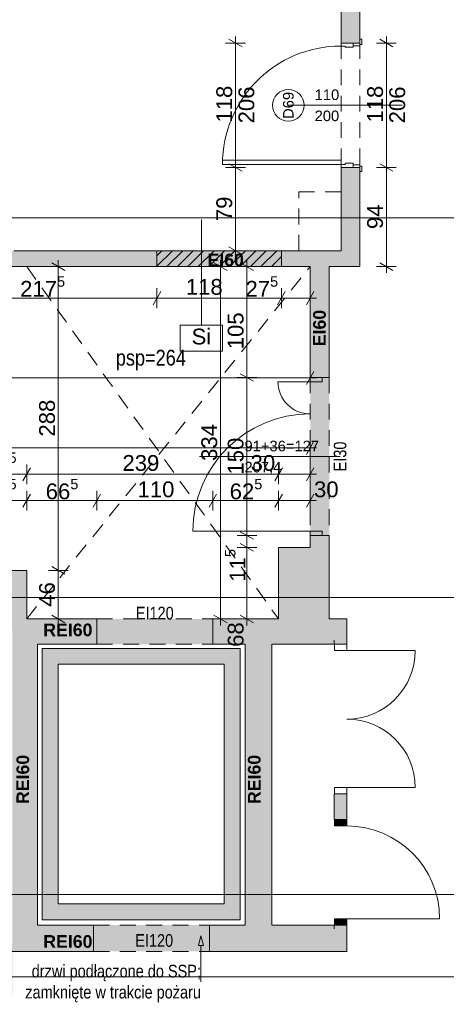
# Paper-space layout 'A-35 RZUT - PIĘTRO 5' of a CAD drawing. Header units: millimetres. Extents: x 0 to 800, y 0 to 500.
# Tile 4 of 18: x 230 to 311, y 182 to 368. Entities that reach past the tile are written whole.
import ezdxf
from ezdxf.xclip import XClip

# ---------------------------------------------------------------- set-up
doc = ezdxf.new("R2010")
doc.units = ezdxf.units.MM
doc.header["$MEASUREMENT"] = 0
doc.header["$XCLIPFRAME"] = 0
for name, pattern in [('ACAD_ISO03W100', [300, 120, -180]), ('DASHDOTX2', [1000, 500, -250, 0, -250]), ('Przer. długie kreski', [2.5, 1.5, -1]), ('PRZERYWANA_DU_A', [550, 350, -200])]:
    doc.linetypes.add(name, pattern=pattern)
for name, color, linetype, lineweight in [('A_linie przekroju_Nr_pióra__1', 7, 'Continuous', 20), ('A_winda_Nr_pióra__1', 7, 'Continuous', 20), ('A_wymiary_Nr_pióra__1', 7, 'Continuous', 20), ('A_wymiary_Nr_pióra__2', 8, 'Continuous', 13), ('A_ściany proj_Nr_pióra__1', 7, 'Continuous', 20), ('A_ściany_Nr_pióra__1', 7, 'Continuous', 20), ('Drzwi Archicad_Nr_pióra__1', 7, 'Continuous', 20), ('Drzwi Archicad_Nr_pióra__3', 252, 'Continuous', 13), ('Znaczniki drzwi Archicada_Nr_pióra__3', 252, 'Continuous', 13)]:
    doc.layers.add(name, color=color, linetype=linetype, lineweight=lineweight)
for name, color, linetype, lineweight, true_color in [('A_opis ścian_Nr_pióra__19', 7, 'Continuous', 5, 0x191919), ('A_opis_Nr_pióra__255', 7, 'Continuous', 15, 0x242424), ('A_opis_Nr_pióra__8', 7, 'Continuous', 13, 0x4c4c4c), ('A_osie_Nr_pióra__16', 7, 'Continuous', 5, 0x0f0f0f), ('A_ppoż proj_Nr_pióra__8', 7, 'Continuous', 13, 0x4c4c4c), ('A_ppoż_Nr_pióra__8', 7, 'Continuous', 13, 0x4c4c4c), ('A_sufit_Nr_pióra__4', 7, 'Continuous', 18, 0x4b4b4b), ('A_ściany_Nr_pióra__10', 7, 'Continuous', 13, 0x4b4b4b)]:
    doc.layers.add(name, color=color, linetype=linetype, lineweight=lineweight, true_color=true_color)
for name, color, linetype in [('A_podrys', 7, 'Continuous'), ('A_ppoż', 7, 'Continuous'), ('A_ppoż proj', 7, 'Continuous'), ('A_winda', 7, 'Continuous'), ('A_ściany', 7, 'Continuous'), ('A_ściany proj', 7, 'Continuous'), ('Drzwi Archicad', 7, 'Continuous')]:
    doc.layers.add(name, color=color, linetype=linetype)
doc.styles.add('STYL_AUTOMATYCZNY_1', font='arial.ttf')
doc.styles.add('STYL_AUTOMATYCZNY_2', font='ARIALN.TTF')
doc.styles.add('STYL_AUTOMATYCZNY_3', font='arial.ttf')
doc.styles.add('STYL_AUTOMATYCZNY_4', font='arial.ttf')
doc.styles.add('STYL_AUTOMATYCZNY_5', font='arial.ttf')

# ---------------------------------------------------------------- blocks, each defined once
blk = doc.blocks.new('Rysunek_1_1', base_point=(-3193.41, -631.4))
at = {"layer": 'A_ppoż', "linetype": 'Continuous', "lineweight": 0, "true_color": 0x0b0b0b}
for points in [[(285.29, 300.47), (285.29, 270.49), (288.89, 270.49), (288.89, 300.47)], [(266.83, 254.67), (244.83, 254.67), (244.83, 249.87), (266.83, 249.87)], [(244.21, 196.61), (244.21, 191.61), (266.21, 191.61), (266.21, 196.61)]]:
    blk.add_hatch(color=28, dxfattribs=at).paths.add_polyline_path(points)
at = {"layer": 'A_ppoż proj', "linetype": 'Continuous', "lineweight": 0, "true_color": 0x121212}
blk.add_hatch(color=250, dxfattribs=at).paths.add_polyline_path([(256.23, 324.51), (256.23, 321.51), (279.83, 321.51), (279.83, 324.51)])
at = {"layer": 'A_winda', "linetype": 'Continuous', "lineweight": 0, "true_color": 0xfdfdfd}
h = blk.add_hatch(color=7, dxfattribs=at)
h.paths.add_polyline_path([(234.49, 249.07), (234.49, 197.61), (271.99, 197.61), (271.99, 249.07)])
h.paths.add_polyline_path([(268.99, 246.07), (268.99, 200.61), (237.49, 200.61), (237.49, 246.07)], flags=0)
at = {"layer": 'A_ściany', "linetype": 'Continuous', "lineweight": 0, "true_color": 0x000000}
for points in [[(291.13, 436.13), (291.13, 363.9), (294.73, 363.9), (294.73, 436.13)], [(291.13, 324.51), (294.73, 321.51), (294.73, 340.3), (291.13, 340.3)], [(256.23, 324.51), (212.73, 324.51), (212.73, 321.51), (256.23, 321.51)], [(291.13, 324.51), (279.83, 324.51), (279.83, 321.51), (294.73, 321.51)], [(285.29, 321.51), (285.29, 300.47), (288.89, 300.47), (288.89, 321.51)], [(285.29, 268.23), (288.89, 268.23), (288.89, 270.49), (285.29, 270.49)], [(279.29, 268.23), (279.29, 254.67), (288.89, 254.67), (288.89, 268.23)], [(221.39, 263.87), (221.39, 257.91), (220.99, 257.91), (220.99, 252.51), (228.79, 252.51), (228.79, 248.85), (233.59, 248.85), (233.59, 249.87), (234.31, 249.87), (234.31, 254.67), (231.53, 254.67), (231.53, 263.87)], [(234.31, 254.67), (234.31, 249.87), (244.83, 249.87), (244.83, 254.67)], [(292.22, 254.67), (266.83, 254.67), (266.83, 249.87), (289.82, 249.87)], [(292.22, 254.67), (289.82, 249.87), (292.22, 249.87)], [(228.79, 248.85), (228.79, 198.49), (233.59, 198.49), (233.59, 248.85)], [(272.99, 249.87), (272.99, 196.61), (277.99, 196.61), (277.99, 249.87)], [(292.22, 221.47), (289.82, 221.47), (289.82, 216.61), (292.22, 216.61)], [(228.79, 192.89), (221.39, 192.89), (221.39, 183.31), (228.79, 183.31), (228.79, 191.61), (234.89, 191.61), (234.89, 196.61), (233.59, 196.61), (233.59, 198.49), (228.79, 198.49)], [(234.89, 191.61), (244.21, 191.61), (244.21, 196.61), (234.89, 196.61)], [(266.21, 191.61), (292.22, 191.61), (289.82, 196.61), (266.21, 196.61)], [(289.82, 196.61), (292.22, 191.61), (292.22, 196.61)]]:
    blk.add_hatch(color=18, dxfattribs=at).paths.add_polyline_path(points)
at = {"layer": 'A_ściany proj', "linetype": 'Continuous', "lineweight": 0, "true_color": 0x000000}
h = blk.add_hatch(dxfattribs=at)
h.set_pattern_fill('bloczki_ceramiczne_0001', color=18, style=0, pattern_type=2)
h.set_pattern_definition([(45, (-3193.4131, -631.401), (-0.9899495, 0.9899495), [])])
h.paths.add_polyline_path([(279.83, 324.51), (256.23, 324.51), (256.23, 321.51), (279.83, 321.51)])
at = {"layer": 'Drzwi Archicad', "linetype": 'Continuous', "lineweight": 0, "true_color": 0xfdfdfd}
for points in [[(289.92, 216.61), (289.92, 215.41), (292.22, 215.41), (292.22, 216.61)], [(292.22, 196.61), (292.22, 197.81), (289.92, 197.81), (289.92, 196.61)]]:
    blk.add_hatch(color=7, dxfattribs=at).paths.add_polyline_path(points)
at = {"layer": 'A_linie przekroju_Nr_pióra__1', "color": 7, "linetype": 'ACAD_ISO03W100', "lineweight": 20, "ltscale": 2}
blk.add_line((83.04, 202.41), (544.97, 202.41), dxfattribs=at)
at = {"layer": 'A_opis ścian_Nr_pióra__19', "color": 250, "linetype": 'Continuous', "lineweight": 5, "ltscale": 2, "true_color": 0x191919}
for p, q in [((264.66, 310.42), (264.66, 330.42)), ((268.66, 310.42), (260.66, 310.42)), ((260.66, 310.42), (260.66, 305.47)), ((268.66, 305.47), (268.66, 310.42)), ((260.66, 305.47), (268.66, 305.47))]:
    blk.add_line(p, q, dxfattribs=at)
at = {"layer": 'A_opis_Nr_pióra__255', "color": 250, "linetype": 'Continuous', "lineweight": 15, "ltscale": 2, "true_color": 0x242424}
for p, q in [((264.58, 194.57), (264.08, 192.71)), ((264.58, 194.57), (265.08, 192.71)), ((265.08, 192.71), (264.08, 192.71)), ((264.58, 192.71), (264.58, 185.83))]:
    blk.add_line(p, q, dxfattribs=at)
at = {"layer": 'A_osie_Nr_pióra__16', "color": 250, "linetype": 'DASHDOTX2', "lineweight": 5, "ltscale": 2, "true_color": 0x0f0f0f}
for p, q in [((544.97, 330.75), (96.57, 330.75)), ((544.97, 258.75), (96.57, 258.75)), ((544.97, 186.75), (96.57, 186.75))]:
    blk.add_line(p, q, dxfattribs=at)
at = {"layer": 'A_sufit_Nr_pióra__4', "color": 251, "linetype": 'Przer. długie kreski', "lineweight": 18, "ltscale": 2, "true_color": 0x4b4b4b}
for p, q in [((231.53, 254.67), (285.29, 321.51)), ((231.53, 321.51), (279.29, 254.67))]:
    blk.add_line(p, q, dxfattribs=at)
at = {"layer": 'A_winda_Nr_pióra__1', "color": 7, "linetype": 'PRZERYWANA_DU_A', "lineweight": 20, "ltscale": 2, "flags": 128}
for points in [[(234.49, 249.07), (271.99, 249.07), (271.99, 197.61), (234.49, 197.61)], [(268.99, 246.07), (268.99, 200.61), (237.49, 200.61), (237.49, 246.07)]]:
    blk.add_lwpolyline(points, close=True, dxfattribs=at)
at = {"layer": 'A_wymiary_Nr_pióra__1', "color": 7, "linetype": 'Continuous', "lineweight": 20, "ltscale": 2}
for p, q in [((272.38, 363.18), (269.88, 364.62)), ((300.98, 363.18), (298.48, 364.62)), ((269.88, 341.02), (272.38, 339.58)), ((298.48, 341.02), (300.98, 339.58)), ((269.88, 325.23), (272.38, 323.79)), ((238.78, 320.79), (236.28, 322.23)), ((269.54, 320.79), (267.04, 322.23)), ((274.54, 320.79), (272.04, 322.23)), ((298.48, 322.23), (300.98, 320.79)), ((256.95, 316.76), (255.51, 314.26)), ((280.55, 316.76), (279.11, 314.26)), ((284.57, 314.26), (286.01, 316.76)), ((272.04, 301.19), (274.54, 299.75)), ((284.57, 299.12), (286.01, 301.62)), ((284.57, 285.86), (286.01, 288.36)), ((232.25, 283.36), (230.81, 280.86)), ((280.01, 283.36), (278.57, 280.86)), ((284.57, 280.86), (286.01, 283.36)), ((232.25, 278.36), (230.81, 275.86)), ((245.55, 278.36), (244.11, 275.86)), ((267.55, 278.36), (266.11, 275.86)), ((280.01, 278.36), (278.57, 275.86)), ((284.57, 275.86), (286.01, 278.36)), ((272.04, 271.21), (274.54, 269.77)), ((272.04, 268.95), (274.54, 267.51)), ((236.28, 264.59), (238.78, 263.15)), ((236.28, 255.39), (238.78, 253.94)), ((267.04, 255.39), (269.54, 253.94)), ((272.04, 255.39), (274.54, 253.94))]:
    blk.add_line(p, q, dxfattribs=at)
at = {"layer": 'A_wymiary_Nr_pióra__2', "color": 8, "linetype": 'Continuous', "lineweight": 13, "ltscale": 2}
for p, q in [((271.13, 363.9), (271.13, 365.12)), ((299.73, 363.9), (299.73, 365.12)), ((273.01, 363.9), (269.26, 363.9)), ((271.13, 340.3), (271.13, 363.9)), ((301.61, 363.9), (297.86, 363.9)), ((299.73, 340.3), (299.73, 363.9)), ((273.01, 340.3), (269.26, 340.3)), ((271.13, 324.51), (271.13, 340.3)), ((301.61, 340.3), (297.86, 340.3)), ((299.73, 321.51), (299.73, 340.3)), ((273.01, 324.51), (269.26, 324.51)), ((271.13, 323.29), (271.13, 324.51)), ((239.41, 321.51), (235.66, 321.51)), ((237.53, 321.51), (237.53, 322.73)), ((237.53, 263.87), (237.53, 321.51)), ((270.17, 321.51), (266.42, 321.51)), ((268.29, 321.51), (268.29, 322.73)), ((268.29, 254.67), (268.29, 321.51)), ((275.17, 321.51), (271.42, 321.51)), ((273.29, 321.51), (273.29, 322.73)), ((273.29, 300.47), (273.29, 321.51)), ((301.61, 321.51), (297.86, 321.51)), ((299.73, 320.29), (299.73, 321.51)), ((256.23, 313.63), (256.23, 317.38)), ((279.83, 313.63), (279.83, 317.38)), ((285.29, 313.63), (285.29, 317.38)), ((212.73, 315.51), (256.23, 315.51)), ((256.23, 315.51), (279.83, 315.51)), ((279.83, 315.51), (285.29, 315.51)), ((285.29, 315.51), (286.51, 315.51)), ((285.29, 298.49), (285.29, 302.24)), ((97.58, 300.37), (285.29, 300.37)), ((275.17, 300.47), (271.42, 300.47)), ((273.29, 270.49), (273.29, 300.47)), ((285.29, 300.37), (286.51, 300.37)), ((285.29, 285.23), (285.29, 288.98)), ((92.04, 287.11), (285.29, 287.11)), ((285.29, 287.11), (286.51, 287.11)), ((231.53, 280.23), (231.53, 283.98)), ((279.29, 280.23), (279.29, 283.98)), ((285.29, 280.23), (285.29, 283.98)), ((221.39, 282.11), (231.53, 282.11)), ((231.53, 282.11), (279.29, 282.11)), ((279.29, 282.11), (285.29, 282.11)), ((285.29, 282.11), (286.51, 282.11)), ((231.53, 275.23), (231.53, 278.98)), ((244.83, 275.23), (244.83, 278.98)), ((266.83, 275.23), (266.83, 278.98)), ((279.29, 275.23), (279.29, 278.98)), ((285.29, 275.23), (285.29, 278.98)), ((221.39, 277.11), (231.53, 277.11)), ((231.53, 277.11), (244.83, 277.11)), ((244.83, 277.11), (266.83, 277.11)), ((266.83, 277.11), (279.29, 277.11)), ((279.29, 277.11), (285.29, 277.11)), ((285.29, 277.11), (286.51, 277.11)), ((275.17, 270.49), (271.42, 270.49)), ((273.29, 268.23), (273.29, 270.49)), ((275.17, 268.23), (271.42, 268.23)), ((273.29, 254.67), (273.29, 268.23)), ((239.41, 263.87), (235.66, 263.87)), ((237.53, 254.67), (237.53, 263.87)), ((239.41, 254.67), (235.66, 254.67)), ((237.53, 253.44), (237.53, 254.67)), ((270.17, 254.67), (266.42, 254.67)), ((268.29, 253.44), (268.29, 254.67)), ((275.17, 254.67), (271.42, 254.67)), ((273.29, 253.44), (273.29, 254.67))]:
    blk.add_line(p, q, dxfattribs=at)
at = {"layer": 'A_ściany proj_Nr_pióra__1', "color": 7, "linetype": 'Continuous', "lineweight": 20, "ltscale": 2, "flags": 128}
for points in [[(279.83, 324.51), (256.23, 324.51)], [(256.23, 324.51), (256.23, 321.51)], [(279.83, 321.51), (279.83, 324.51)], [(256.23, 321.51), (279.83, 321.51)]]:
    blk.add_lwpolyline(points, dxfattribs=at)
at = {"layer": 'A_ściany_Nr_pióra__1', "color": 7, "linetype": 'Continuous', "lineweight": 20, "ltscale": 2}
for p, q in [((294.73, 363.9), (294.73, 364.64)), ((291.13, 363.9), (293.43, 363.9)), ((293.43, 363.9), (294.73, 363.9)), ((291.13, 340.3), (293.43, 340.3)), ((293.43, 340.3), (294.73, 340.3)), ((294.73, 340.3), (294.73, 339.56)), ((285.29, 300.47), (285.29, 301.21)), ((288.89, 300.47), (288.89, 301.21)), ((285.29, 300.47), (287.59, 300.47)), ((287.59, 300.47), (288.89, 300.47)), ((285.29, 270.49), (285.29, 269.75)), ((285.29, 270.49), (287.59, 270.49)), ((287.59, 270.49), (288.89, 270.49)), ((288.89, 270.49), (288.89, 269.75)), ((244.83, 254.67), (244.83, 249.87)), ((266.83, 254.67), (266.83, 249.87)), ((289.82, 249.87), (289.82, 250.61)), ((292.22, 249.87), (292.22, 250.61)), ((289.92, 249.87), (289.82, 249.87)), ((292.22, 249.87), (289.92, 249.87)), ((289.82, 221.47), (289.82, 220.73)), ((289.92, 221.47), (289.82, 221.47)), ((292.22, 221.47), (289.92, 221.47)), ((292.22, 221.47), (292.22, 220.73)), ((289.82, 216.61), (289.82, 217.35)), ((292.22, 216.61), (292.22, 217.55)), ((289.92, 216.61), (289.82, 216.61)), ((292.22, 216.61), (289.92, 216.61)), ((289.82, 196.61), (289.82, 195.87)), ((289.92, 196.61), (289.82, 196.61)), ((292.22, 196.61), (289.92, 196.61)), ((292.22, 196.61), (292.22, 195.67))]:
    blk.add_line(p, q, dxfattribs=at)
at = {"layer": 'A_ściany_Nr_pióra__1', "color": 7, "linetype": 'Continuous', "lineweight": 20, "ltscale": 2, "flags": 128}
for points in [[(294.73, 363.9), (294.73, 436.13)], [(291.13, 382.53), (291.13, 363.9)], [(291.13, 340.3), (291.13, 324.51)], [(294.73, 321.51), (294.73, 340.3)], [(256.23, 324.51), (229.13, 324.51)], [(256.23, 321.51), (256.23, 324.51)], [(291.13, 324.51), (279.83, 324.51)], [(279.83, 324.51), (279.83, 321.51)], [(212.73, 321.51), (256.23, 321.51)], [(279.83, 321.51), (285.29, 321.51)], [(285.29, 321.51), (285.29, 300.47)], [(288.89, 321.51), (294.73, 321.51)], [(288.89, 300.47), (288.89, 321.51)], [(285.29, 270.49), (285.29, 268.23)], [(288.89, 268.23), (288.89, 270.49)], [(279.29, 268.23), (279.29, 254.67)], [(285.29, 268.23), (279.29, 268.23)], [(288.89, 254.67), (288.89, 268.23)], [(231.53, 263.87), (221.39, 263.87)], [(231.53, 254.67), (231.53, 263.87)], [(234.31, 254.67), (231.53, 254.67)], [(244.83, 254.67), (234.31, 254.67)], [(279.29, 254.67), (266.83, 254.67)], [(292.22, 254.67), (288.89, 254.67)], [(292.22, 249.87), (292.22, 254.67)], [(233.59, 248.85), (233.59, 249.87)], [(233.59, 249.87), (234.31, 249.87)], [(233.59, 198.49), (233.59, 248.85)], [(234.31, 249.87), (244.83, 249.87)], [(266.83, 249.87), (272.99, 249.87)], [(272.99, 249.87), (272.99, 196.61)], [(277.99, 249.87), (289.82, 249.87)], [(277.99, 196.61), (277.99, 249.87)], [(289.82, 221.47), (289.82, 216.61)], [(292.22, 216.61), (292.22, 221.47)], [(233.59, 196.61), (233.59, 198.49)], [(234.89, 196.61), (233.59, 196.61)], [(244.21, 196.61), (234.89, 196.61)], [(244.21, 191.61), (244.21, 196.61)], [(272.99, 196.61), (266.21, 196.61)], [(266.21, 196.61), (266.21, 191.61)], [(289.82, 196.61), (277.99, 196.61)], [(292.22, 191.61), (292.22, 196.61)], [(228.79, 191.61), (234.89, 191.61)], [(234.89, 191.61), (244.21, 191.61)], [(266.21, 191.61), (292.22, 191.61)]]:
    blk.add_lwpolyline(points, dxfattribs=at)
at = {"layer": 'A_ściany_Nr_pióra__10', "color": 251, "linetype": 'Przer. długie kreski', "lineweight": 13, "ltscale": 2, "true_color": 0x4b4b4b}
for p, q in [((283.13, 324.51), (283.13, 335.71)), ((283.13, 335.71), (291.13, 335.71)), ((285.29, 300.47), (285.29, 270.49)), ((288.89, 300.47), (288.89, 270.49)), ((244.83, 254.67), (266.83, 254.67)), ((244.83, 249.87), (266.83, 249.87)), ((244.21, 196.61), (266.21, 196.61)), ((244.21, 191.61), (266.21, 191.61))]:
    blk.add_line(p, q, dxfattribs=at)
at = {"layer": 'Drzwi Archicad_Nr_pióra__1', "color": 7, "linetype": 'Continuous', "lineweight": 20, "ltscale": 2}
for p, q in [((285.29, 300.47), (285.29, 301.21)), ((285.29, 300.47), (285.29, 301.21)), ((288.89, 300.47), (288.89, 301.21)), ((288.89, 300.47), (288.89, 301.21)), ((285.29, 299.67), (279.17, 299.67)), ((285.29, 299.67), (285.29, 300.47)), ((285.29, 300.47), (287.59, 300.47)), ((285.29, 300.47), (287.59, 300.47)), ((285.29, 300.47), (287.59, 300.47)), ((287.59, 299.67), (285.29, 299.67)), ((287.59, 300.47), (287.59, 299.67)), ((287.59, 300.47), (288.89, 300.47)), ((287.59, 300.47), (288.89, 300.47)), ((285.29, 271.29), (263.03, 271.29)), ((285.29, 270.49), (285.29, 271.29)), ((285.29, 271.29), (287.59, 271.29)), ((287.59, 271.29), (287.59, 270.49)), ((287.59, 270.49), (285.29, 270.49)), ((285.29, 270.49), (287.59, 270.49)), ((285.29, 270.49), (287.59, 270.49)), ((285.29, 270.49), (285.29, 269.75)), ((285.29, 270.49), (285.29, 269.75)), ((287.59, 270.49), (288.89, 270.49)), ((287.59, 270.49), (288.89, 270.49)), ((288.89, 270.49), (288.89, 269.75)), ((288.89, 270.49), (288.89, 269.75)), ((244.83, 254.67), (244.83, 249.87)), ((266.83, 254.67), (266.83, 249.87)), ((289.82, 249.87), (289.82, 250.61)), ((289.82, 249.87), (289.82, 250.61)), ((292.22, 249.87), (292.22, 250.61)), ((292.22, 249.87), (292.22, 250.61)), ((289.92, 249.87), (289.82, 249.87)), ((289.92, 249.87), (289.82, 249.87)), ((289.92, 248.67), (289.92, 249.87)), ((289.92, 249.87), (292.22, 249.87)), ((292.22, 249.87), (289.92, 249.87)), ((292.22, 249.87), (289.92, 249.87)), ((292.22, 248.67), (289.92, 248.67)), ((292.22, 249.87), (292.22, 248.67)), ((292.22, 248.67), (305.22, 248.67)), ((289.92, 221.47), (289.92, 222.67)), ((289.92, 222.67), (292.22, 222.67)), ((292.22, 222.67), (292.22, 221.47)), ((292.22, 222.67), (305.22, 222.67)), ((289.92, 221.47), (289.82, 221.47)), ((289.92, 221.47), (289.82, 221.47)), ((289.82, 221.47), (289.82, 220.73)), ((289.82, 221.47), (289.82, 220.73)), ((292.22, 221.47), (289.92, 221.47)), ((292.22, 221.47), (289.92, 221.47)), ((292.22, 221.47), (289.92, 221.47)), ((292.22, 221.47), (292.22, 220.73)), ((292.22, 221.47), (292.22, 220.73)), ((289.82, 216.61), (289.82, 217.35)), ((289.82, 216.61), (289.82, 217.35)), ((292.22, 216.61), (292.22, 217.55)), ((292.22, 216.61), (292.22, 217.55)), ((289.92, 216.61), (289.82, 216.61)), ((289.92, 216.61), (289.82, 216.61)), ((289.92, 216.61), (289.92, 215.41)), ((292.22, 216.61), (289.92, 216.61)), ((292.22, 216.61), (289.92, 216.61)), ((292.22, 216.61), (289.92, 216.61)), ((289.92, 215.41), (292.22, 215.41)), ((292.22, 215.41), (292.22, 216.61)), ((289.92, 196.61), (289.82, 196.61)), ((289.92, 196.61), (289.82, 196.61)), ((289.82, 196.61), (289.82, 195.87)), ((289.82, 196.61), (289.82, 195.87)), ((292.22, 197.81), (289.92, 197.81)), ((289.92, 197.81), (289.92, 196.61)), ((289.92, 196.61), (292.22, 196.61)), ((292.22, 196.61), (289.92, 196.61)), ((292.22, 196.61), (289.92, 196.61)), ((292.22, 196.61), (292.22, 197.81)), ((292.22, 197.81), (309.82, 197.81)), ((292.22, 196.61), (292.22, 195.67)), ((292.22, 196.61), (292.22, 195.67))]:
    blk.add_line(p, q, dxfattribs=at)
for centre, radius, start, end in [((285.29, 299.67), 6.12, 180, 270), ((285.29, 271.29), 22.26, 90, 180), ((292.22, 248.67), 13, 270, 0), ((292.22, 222.67), 13, 0, 90), ((292.22, 197.81), 17.6, 0, 90)]:
    blk.add_arc(centre, radius, start, end, dxfattribs=at)
at = {"layer": 'Drzwi Archicad_Nr_pióra__3', "color": 252, "linetype": 'Continuous', "lineweight": 13, "ltscale": 2}
for p, q in [((295.11, 364.64), (294.73, 364.64)), ((294.73, 364.64), (294.73, 363.64)), ((294.73, 363.9), (294.73, 364.64)), ((294.73, 363.9), (294.73, 364.64)), ((295.11, 363.64), (295.11, 364.64)), ((291.13, 363.34), (291.13, 363.9)), ((291.13, 363.9), (293.43, 363.9)), ((291.13, 363.9), (293.43, 363.9)), ((291.13, 363.9), (293.43, 363.9)), ((291.93, 363.34), (291.13, 363.34)), ((291.93, 363.1), (291.93, 363.34)), ((293.43, 363.1), (291.93, 363.1)), ((294.73, 363.9), (293.43, 363.9)), ((293.43, 363.9), (293.43, 363.4)), ((293.43, 363.9), (293.43, 363.1)), ((293.43, 363.9), (294.73, 363.9)), ((293.43, 363.9), (294.73, 363.9)), ((293.43, 363.4), (294.73, 363.4)), ((294.73, 363.4), (294.73, 363.9)), ((294.73, 363.64), (295.11, 363.64)), ((291.13, 341.66), (268.65, 341.66)), ((268.65, 341.66), (268.65, 340.86)), ((268.65, 340.86), (291.13, 340.86)), ((291.13, 340.86), (291.13, 341.66)), ((291.13, 340.3), (291.13, 340.86)), ((291.13, 340.86), (291.93, 340.86)), ((293.43, 340.3), (291.13, 340.3)), ((291.13, 340.3), (293.43, 340.3)), ((291.13, 340.3), (293.43, 340.3)), ((291.93, 340.86), (291.93, 341.1)), ((291.93, 341.1), (293.43, 341.1)), ((293.43, 341.1), (293.43, 340.3)), ((294.73, 340.8), (293.43, 340.8)), ((293.43, 340.8), (293.43, 340.3)), ((293.43, 340.3), (294.73, 340.3)), ((293.43, 340.3), (294.73, 340.3)), ((293.43, 340.3), (294.73, 340.3)), ((294.73, 340.3), (294.73, 340.8)), ((294.73, 340.56), (294.73, 339.56)), ((295.11, 340.56), (294.73, 340.56)), ((294.73, 340.3), (294.73, 339.56)), ((294.73, 340.3), (294.73, 339.56)), ((295.11, 339.56), (295.11, 340.56)), ((294.73, 339.56), (295.11, 339.56))]:
    blk.add_line(p, q, dxfattribs=at)
at = {"layer": 'Drzwi Archicad_Nr_pióra__3', "color": 252, "linetype": 'Przer. długie kreski', "lineweight": 13, "ltscale": 2}
for p, q in [((291.13, 363.9), (291.13, 340.3)), ((294.73, 363.9), (294.73, 340.3))]:
    blk.add_line(p, q, dxfattribs=at)
at = {"layer": 'Drzwi Archicad_Nr_pióra__3', "color": 252, "linetype": 'Continuous', "lineweight": 13, "ltscale": 2}
blk.add_arc((291.13, 340.86), 22.48, 90, 180, dxfattribs=at)
at = {"layer": 'Znaczniki drzwi Archicada_Nr_pióra__3', "color": 252, "linetype": 'Continuous', "lineweight": 13, "ltscale": 2}
for p, q in [((281.13, 352.1), (302.73, 352.1)), ((264.33, 285.48), (290.96, 285.48))]:
    blk.add_line(p, q, dxfattribs=at)
at = {"layer": 'Znaczniki drzwi Archicada_Nr_pióra__3', "color": 252, "linetype": 'Continuous', "lineweight": 13, "ltscale": 2, "flags": 128}
blk.add_lwpolyline([(281.13, 355.1, 1), (281.13, 349.1, 1)], format="xyb", close=True, dxfattribs=at)
at = {"layer": 'A_opis ścian_Nr_pióra__19', "color": 250, "linetype": 'Continuous', "lineweight": 5, "true_color": 0x191919, "insert": (264.66, 309.73), "char_height": 3, "attachment_point": 2, "style": 'STYL_AUTOMATYCZNY_1'}
blk.add_mtext('\\A1;{\\pqc;\\fArial|b0|i0|c238|p0;\\W1.000000;S\\fArial|b0|i0|c238|p0;\\W1.000000;i}', dxfattribs=at)
at = {"layer": 'A_opis_Nr_pióra__8', "color": 251, "linetype": 'Continuous', "lineweight": 13, "true_color": 0x4c4c4c, "insert": (264.58, 185.51), "char_height": 2.4, "attachment_point": 6, "line_spacing_factor": 0.9967, "style": 'STYL_AUTOMATYCZNY_2'}
blk.add_mtext('\\A1;{\\pqr;\\fArial Narrow|b0|i0|c238|p0;\\W1.000000;drzwi podłączone do SSP;\\P\\pqr;\\fArial Narrow|b0|i0|c238|p0;\\W1.000000;zamknięte w trakcie pożaru}', dxfattribs=at)
at = {"layer": 'A_ppoż proj_Nr_pióra__8', "color": 251, "linetype": 'Continuous', "lineweight": 13, "true_color": 0x4c4c4c, "char_height": 2.4, "attachment_point": 5, "style": 'STYL_AUTOMATYCZNY_3'}
for s, insert in [('\\A1;{\\pqc;\\fArial|b1|i0|c238|p0;\\W1.000000;EI60}', (269.27, 322.74)), ('\\A1;{\\pqc;\\fArial|b1|i0|c238|p0;\\W1.000000;REI60}', (239.34, 252.57)), ('\\A1;{\\pqc;\\fArial|b1|i0|c238|p0;\\W1.000000;REI60}', (239.34, 193.47))]:
    blk.add_mtext(s, dxfattribs=dict(at, insert=insert))
at = {"layer": 'A_ppoż proj_Nr_pióra__8', "color": 251, "linetype": 'Continuous', "lineweight": 13, "true_color": 0x4c4c4c, "char_height": 2.4, "attachment_point": 5, "rotation": 90, "style": 'STYL_AUTOMATYCZNY_3'}
for s, insert in [('\\A1;{\\pqc;\\fArial|b1|i0|c238|p0;\\W1.000000;EI60}', (287.06, 309.84)), ('\\A1;{\\pqc;\\fArial|b1|i0|c238|p0;\\W1.000000;REI60}', (230.81, 224.22)), ('\\A1;{\\pqc;\\fArial|b1|i0|c238|p0;\\W1.000000;REI60}', (274.7, 224.22))]:
    blk.add_mtext(s, dxfattribs=dict(at, insert=insert))
at = {"layer": 'A_ppoż_Nr_pióra__8', "color": 251, "linetype": 'Continuous', "lineweight": 13, "true_color": 0x4c4c4c, "insert": (290.96, 285.48), "char_height": 2.4, "attachment_point": 5, "rotation": 90, "style": 'STYL_AUTOMATYCZNY_2'}
blk.add_mtext('\\A1;{\\pqc;\\fArial Narrow|b0|i0|c238|p0;\\W1.000000;EI30}', dxfattribs=at)
at = {"layer": 'A_ppoż_Nr_pióra__8', "color": 251, "linetype": 'Continuous', "lineweight": 13, "true_color": 0x4c4c4c, "char_height": 2.4, "attachment_point": 5, "style": 'STYL_AUTOMATYCZNY_2'}
for insert in [(255.82, 255.75), (255.71, 193.66)]:
    blk.add_mtext('\\A1;{\\pqc;\\fArial Narrow|b0|i0|c238|p0;\\W1.000000;EI120}', dxfattribs=dict(at, insert=insert))
at = {"layer": 'A_sufit_Nr_pióra__4', "color": 251, "linetype": 'Continuous', "lineweight": 18, "true_color": 0x4b4b4b, "insert": (255.07, 303.77), "char_height": 3, "attachment_point": 5, "style": 'STYL_AUTOMATYCZNY_2'}
blk.add_mtext('\\A1;{\\pqc;\\fArial Narrow|b0|i0|c238|p0;\\W1.000000;psp=264}', dxfattribs=at)
at = {"layer": 'A_wymiary_Nr_pióra__1', "color": 7, "linetype": 'Continuous', "lineweight": 20, "char_height": 3, "attachment_point": 7, "rotation": 90, "style": 'STYL_AUTOMATYCZNY_5'}
for s, insert, width in [('\\A1;{\\pql;\\fArial|b0|i0|c238|p0;\\W1.000000;118}', (270.53, 348.82), 6.5592), ('\\A1;{\\pql;\\fArial|b0|i0|c238|p0;\\W1.000000;206}', (274.73, 348.67), 6.8645), ('\\A1;{\\pql;\\fArial|b0|i0|c238|p0;\\W1.000000;118}', (299.13, 348.82), 6.5592), ('\\A1;{\\pql;\\fArial|b0|i0|c238|p0;\\W1.000000;206}', (303.33, 348.67), 6.8645), ('\\A1;{\\pql;\\fArial|b0|i0|c238|p0;\\W1.000000;79}', (270.53, 330.12), 4.5763), ('\\A1;{\\pql;\\fArial|b0|i0|c238|p0;\\W1.000000;94}', (299.13, 328.62), 4.5763), ('\\A1;{\\pql;\\fArial|b0|i0|c238|p0;\\W1.000000;105}', (272.69, 305.82), 6.8645), ('\\A1;{\\pql;\\fArial|b0|i0|c238|p0;\\W1.000000;288}', (236.93, 289.26), 6.8645), ('\\A1;{\\pql;\\fArial|b0|i0|c238|p0;\\W1.000000;334}', (267.69, 284.65), 6.8645), ('\\A1;{\\pql;\\fArial|b0|i0|c238|p0;\\W1.000000;150}', (272.69, 282.05), 6.8645), ('\\A1;{\\pql;\\fArial|b0|i0|c238|p0;\\W1.000000;46}', (236.93, 256.98), 4.5763), ('\\A1;{\\pql;\\fArial|b0|i0|c238|p0;\\W1.000000;68}', (272.69, 249.37), 4.5763)]:
    blk.add_mtext(s, dxfattribs=dict(at, insert=insert, width=width))
at = {"layer": 'A_wymiary_Nr_pióra__1', "color": 7, "linetype": 'Continuous', "lineweight": 20, "char_height": 3, "attachment_point": 7, "style": 'STYL_AUTOMATYCZNY_1'}
for s, insert in [('\\A1;{\\pql;\\fArial|b0|i0|c238|p0;\\W1.000000;217\\fArial|b0|i0|c238|p0;\\W1.000000;\\A1{\\H.66x;\\S5^  ;}}', (230.29, 314.91)), ('\\A1;{\\pql;\\fArial|b0|i0|c238|p0;\\W1.000000;27\\fArial|b0|i0|c238|p0;\\W1.000000;\\A1{\\H.66x;\\S5^  ;}}', (273.02, 314.91)), ('\\A1;{\\pql;\\fArial|b0|i0|c238|p0;\\W1.000000;50\\fArial|b0|i0|c238|p0;\\W1.000000;\\A1{\\H.66x;\\S5^  ;}}', (223.42, 281.49)), ('\\A1;{\\pql;\\fArial|b0|i0|c238|p0;\\W1.000000;50\\fArial|b0|i0|c238|p0;\\W1.000000;\\A1{\\H.66x;\\S5^  ;}}', (223.42, 276.49)), ('\\A1;{\\pql;\\fArial|b0|i0|c238|p0;\\W1.000000;66\\fArial|b0|i0|c238|p0;\\W1.000000;\\A1{\\H.66x;\\S5^  ;}}', (235.14, 276.49)), ('\\A1;{\\pql;\\fArial|b0|i0|c238|p0;\\W1.000000;62\\fArial|b0|i0|c238|p0;\\W1.000000;\\A1{\\H.66x;\\S5^  ;}}', (270.02, 276.49))]:
    blk.add_mtext(s, dxfattribs=dict(at, insert=insert))
at = {"layer": 'A_wymiary_Nr_pióra__1', "color": 7, "linetype": 'Continuous', "lineweight": 20, "char_height": 3, "attachment_point": 7, "style": 'STYL_AUTOMATYCZNY_5'}
for s, insert, width in [('\\A1;{\\pql;\\fArial|b0|i0|c238|p0;\\W1.000000;118}', (261.71, 316.11), 6.5592), ('\\A1;{\\pql;\\fArial|b0|i0|c238|p0;\\W1.000000;239}', (249.69, 282.71), 6.8645), ('\\A1;{\\pql;\\fArial|b0|i0|c238|p0;\\W1.000000;30}', (273.99, 282.71), 4.5763), ('\\A1;{\\pql;\\fArial|b0|i0|c238|p0;\\W1.000000;110}', (252.55, 277.71), 6.5592), ('\\A1;{\\pql;\\fArial|b0|i0|c238|p0;\\W1.000000;30}', (286.01, 277.71), 4.5763)]:
    blk.add_mtext(s, dxfattribs=dict(at, insert=insert, width=width))
at = {"layer": 'A_wymiary_Nr_pióra__1', "color": 7, "linetype": 'Continuous', "lineweight": 20, "insert": (273.89, 261.73), "char_height": 3, "attachment_point": 7, "rotation": 90, "style": 'STYL_AUTOMATYCZNY_1'}
blk.add_mtext('\\A1;{\\pql;\\fArial|b0|i0|c238|p0;\\W1.000000;11\\fArial|b0|i0|c238|p0;\\W1.000000;\\A1{\\H.66x;\\S5^  ;}}', dxfattribs=at)
at = {"layer": 'Znaczniki drzwi Archicada_Nr_pióra__3', "color": 252, "linetype": 'Continuous', "lineweight": 13, "char_height": 2, "attachment_point": 7}
for s, insert, style in [('\\A1;{\\pql;\\fArial CE|b0|i0|c238|p0;\\W1.000000;110}', (286.13, 353.07), 'STYL_AUTOMATYCZNY_4'), ('\\A1;{\\pql;\\fArial CE|b0|i0|c238|p0;\\W1.000000;200}', (286.13, 349.07), 'STYL_AUTOMATYCZNY_4'), ('\\A1;{\\pql;\\pt2;\\fArial|b0|i0|c238|p0;\\W1.000000;91+36=127}', (272.83, 286.44), 'STYL_AUTOMATYCZNY_1'), ('\\A1;{\\pql;\\pt2;\\fArial|b0|i0|c238|p0;\\W1.000000;207,4}', (272.83, 282.09), 'STYL_AUTOMATYCZNY_1')]:
    blk.add_mtext(s, dxfattribs=dict(at, insert=insert, style=style))
at = {"layer": 'Znaczniki drzwi Archicada_Nr_pióra__3', "color": 252, "linetype": 'Continuous', "lineweight": 13, "insert": (282.17, 349.51), "char_height": 2, "attachment_point": 7, "rotation": 90, "style": 'STYL_AUTOMATYCZNY_4'}
blk.add_mtext('\\A1;{\\pql;\\fArial CE|b0|i0|c238|p0;\\W1.000000;D69}', dxfattribs=at)

psp = doc.layouts.new('A-35 RZUT - PIĘTRO 5')

# ---------------------------------------------------------------- block references
at = {"layer": 'A_podrys', "color": 37, "linetype": 'Continuous', "lineweight": 5, "true_color": 0x656532}
ref = psp.add_blockref('Rysunek_1_1', (-3193.41, -631.4), dxfattribs=at)
XClip(ref).set_block_clipping_path([(44.069637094, 126.7487186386), (544.9695795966, 478.1668323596)])

doc.saveas('drawing.dxf')
